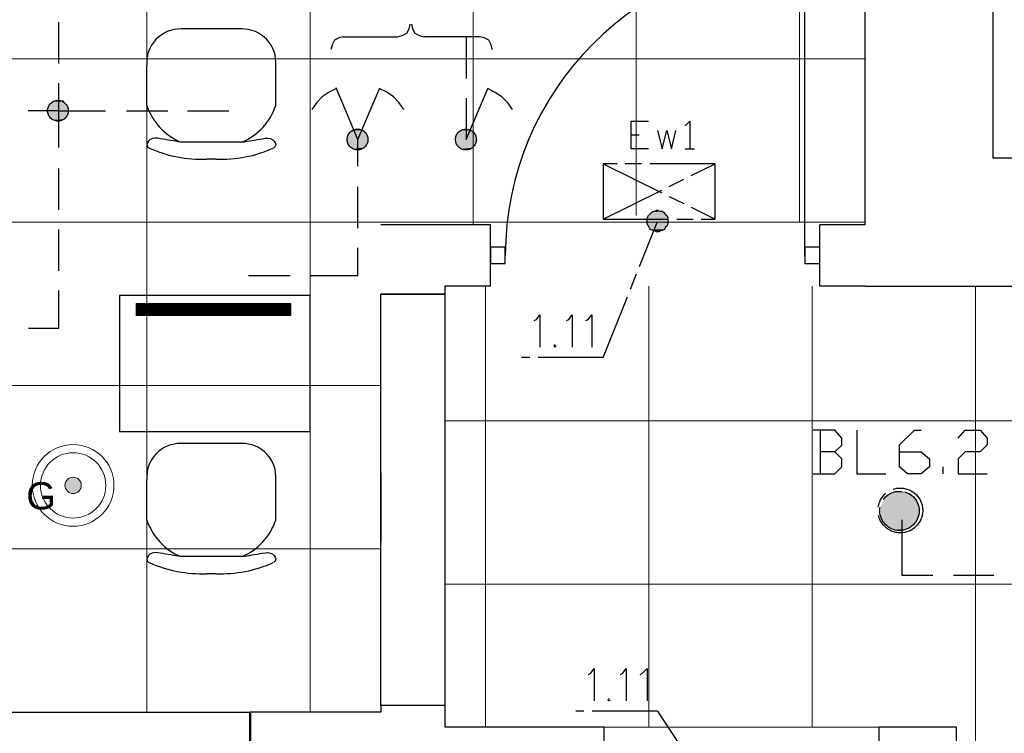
# Model space of a CAD drawing. Header units: millimetres. Extents: x 282377 to 1404227, y -783705 to 1038705.
# Tile 189 of 243: x 385041 to 385402, y 7832 to 8094. Entities that reach past the tile are written whole.
import ezdxf

# ---------------------------------------------------------------- set-up
doc = ezdxf.new("R2010")
doc.units = ezdxf.units.MM
doc.linetypes.add('ACAD_ISO08W100', pattern=[36, 24, -3, 6, -3])
doc.layers.add('!!ELEKTRYKA', color=7, linetype='Continuous')
doc.layers.add('PG_WYPOSAŻENIE', color=9, linetype='Continuous', lineweight=18)
doc.styles.get("Standard").update_dxf_attribs({"font": 'arial.ttf'})

# ---------------------------------------------------------------- blocks, each defined once
blk = doc.blocks.new('A$C6778e20a')
at = {"layer": 'PG_WYPOSAŻENIE', "lineweight": 20, "true_color": 0xa953a0}
h = blk.add_hatch(color=215, dxfattribs=at)
h.dxf.hatch_style = 1
edge = h.paths.add_edge_path()
edge.add_arc((-30, 30), 3, 0, 360)
at = {"layer": 'PG_WYPOSAŻENIE', "color": 217, "true_color": 0x93278f}
for radius in [15, 12, 3]:
    blk.add_circle((-30, 30), radius, dxfattribs=at)
at = {"layer": 'PG_WYPOSAŻENIE', "color": 217, "true_color": 0x93278f, "insert": (-47.23, 31.18), "char_height": 10, "width": 650.6795, "attachment_point": 1}
blk.add_mtext('G', dxfattribs=at)

msp = doc.modelspace()

# ---------------------------------------------------------------- linework, layer by layer
at = {"layer": '!!ELEKTRYKA', "color": 252, "lineweight": 15, "ltscale": 15}
for p, q in [((385087.2, 8991.12), (385087.2, 7840.12)), ((385267.04, 8022.5), (385267.04, 8802.14)), ((385207.13, 8019.12), (385207.13, 8798.76)), ((385327, 8020.34), (385327, 8799.98)), ((385147.2, 8398.12), (385147.2, 7840.12)), ((385351.2, 8080.12), (384578.7, 8080.12)), ((385351.2, 8020.12), (384578.7, 8020.12)), ((385211.7, 7996.62), (385211.7, 7834.62)), ((385271.7, 7996.62), (385271.7, 7834.62)), ((385331.7, 7996.62), (385331.7, 7834.62)), ((385391.7, 7996.62), (385391.7, 7216.62)), ((385173.2, 7993.62), (385173.2, 7842.62)), ((385196.7, 7993.62), (385196.7, 7842.62)), ((385173.2, 7960.12), (384578.7, 7960.12)), ((385196.7, 7947.12), (386345.7, 7947.12)), ((385173.2, 7900.12), (384578.7, 7900.12)), ((385196.7, 7887.12), (386345.7, 7887.12)), ((385125.2, 7840.12), (384595.7, 7840.12)), ((385255.2, 7834.62), (385356.2, 7834.62))]:
    msp.add_line(p, q, dxfattribs=at)
at = {"layer": '!!ELEKTRYKA', "color": 252}
for p, q in [((385351.2, 8019.12), (385351.2, 8831.62)), ((385398.2, 8043.62), (385398.2, 8743.12)), ((386132.2, 8043.62), (385398.2, 8043.62)), ((385213.45, 8019.12), (385173.2, 8019.12)), ((385213.45, 7996.62), (385213.45, 8019.12)), ((385351.2, 8019.12), (385334.45, 8019.12)), ((385334.45, 7996.62), (385334.45, 8019.12)), ((385213.45, 7999.87), (385213.45, 8015.87)), ((385334.45, 7999.87), (385334.45, 8015.87)), ((385218.95, 8010.87), (385213.45, 8010.87)), ((385213.45, 8010.87), (385213.45, 8004.87)), ((385218.95, 8004.87), (385218.95, 8010.87)), ((385334.45, 8010.87), (385328.95, 8010.87)), ((385328.95, 8010.87), (385328.95, 8004.87)), ((385334.45, 8004.87), (385334.45, 8010.87)), ((385213.45, 8004.87), (385218.95, 8004.87)), ((385328.95, 8004.87), (385334.45, 8004.87)), ((385196.7, 7996.62), (385196.7, 7993.62)), ((385213.45, 7996.62), (385196.7, 7996.62)), ((385351.2, 7996.62), (385334.45, 7996.62)), ((385351.2, 7996.62), (385439.2, 7996.62)), ((385147.2, 7993.22), (385077.2, 7993.22)), ((385077.2, 7993.22), (385077.2, 7943.22)), ((385147.2, 7943.22), (385147.2, 7993.22)), ((385196.7, 7993.62), (385173.2, 7993.62)), ((385077.2, 7943.22), (385147.2, 7943.22)), ((385173.2, 7928.05), (385173.2, 7902.55)), ((384595.7, 7840.12), (385125.2, 7840.12)), ((384595.7, 7840.12), (385125.2, 7840.12)), ((385173.2, 7840.12), (385125.2, 7840.12)), ((385125.2, 7840.12), (385125.2, 7795.12)), ((385125.2, 7840.12), (385125.2, 7828.12)), ((385173.2, 7842.62), (385173.2, 7840.12)), ((385196.7, 7842.62), (385173.2, 7842.62)), ((385196.7, 7842.62), (385196.7, 7834.62)), ((385255.2, 7834.62), (385196.7, 7834.62)), ((385255.2, 7834.62), (385255.2, 7819.62)), ((385384.7, 7834.62), (385356.2, 7834.62)), ((385356.2, 7834.62), (385356.2, 7819.62)), ((385384.7, 7203.12), (385384.7, 7834.62))]:
    msp.add_line(p, q, dxfattribs=at)
at = {"layer": '!!ELEKTRYKA', "color": 252, "extrusion": (0, 0, -1)}
msp.add_line((385328.95, 8007.87), (385328.95, 8117.87), dxfattribs=at)
at = {"layer": '!!ELEKTRYKA', "color": 251, "true_color": 0x636466}
for p, q in [((385122.29, 8091.08), (385099.81, 8091.08)), ((385087.25, 8062.94), (385087.25, 8077.65)), ((385134.62, 8062.94), (385134.62, 8077.65)), ((385122.18, 8049.51), (385099.69, 8049.51)), ((385112.62, 8043.22), (385109.25, 8043.22)), ((385122.29, 7938.85), (385099.81, 7938.85)), ((385087.25, 7910.71), (385087.25, 7925.41)), ((385134.62, 7910.71), (385134.62, 7925.41)), ((385122.18, 7897.27), (385099.69, 7897.27)), ((385112.62, 7890.98), (385109.25, 7890.98))]:
    msp.add_line(p, q, dxfattribs=at)
at = {"layer": '!!ELEKTRYKA', "color": 252, "ltscale": 100}
for p, q in [((385173.2, 7993.62), (385196.7, 7993.62)), ((385173.2, 7842.62), (385173.2, 7993.62)), ((385196.7, 7993.62), (385196.7, 7842.62)), ((385196.7, 7842.62), (385173.2, 7842.62))]:
    msp.add_line(p, q, dxfattribs=at)
at = {"layer": '!!ELEKTRYKA', "color": 252, "linetype": 'Continuous', "ltscale": 10}
for p, q in [((385083.46, 7990.25), (385083.49, 7990.28)), ((385083.46, 7989.8), (385083.94, 7990.28)), ((385083.46, 7989.35), (385084.39, 7990.28)), ((385083.46, 7988.9), (385084.84, 7990.28)), ((385083.46, 7988.45), (385085.29, 7990.28)), ((385083.46, 7988), (385085.74, 7990.28)), ((385083.46, 7987.55), (385086.19, 7990.28)), ((385083.46, 7987.11), (385086.64, 7990.28)), ((385083.46, 7986.66), (385087.08, 7990.28)), ((385083.46, 7986.21), (385087.53, 7990.28)), ((385083.48, 7985.78), (385087.98, 7990.28)), ((385083.93, 7985.78), (385088.43, 7990.28)), ((385084.38, 7985.78), (385088.88, 7990.28)), ((385084.83, 7985.78), (385089.33, 7990.28)), ((385085.28, 7985.78), (385089.78, 7990.28)), ((385085.73, 7985.78), (385090.23, 7990.28)), ((385086.18, 7985.78), (385090.68, 7990.28)), ((385086.63, 7985.78), (385091.13, 7990.28)), ((385087.08, 7985.78), (385091.57, 7990.28)), ((385087.52, 7985.78), (385092.02, 7990.28)), ((385087.97, 7985.78), (385092.47, 7990.28)), ((385088.42, 7985.78), (385092.92, 7990.28)), ((385088.87, 7985.78), (385093.37, 7990.28)), ((385089.32, 7985.78), (385093.82, 7990.28)), ((385089.77, 7985.78), (385094.27, 7990.28)), ((385090.22, 7985.78), (385094.72, 7990.28)), ((385090.67, 7985.78), (385095.17, 7990.28)), ((385091.12, 7985.78), (385095.62, 7990.28)), ((385091.57, 7985.78), (385096.06, 7990.28)), ((385092.01, 7985.78), (385096.51, 7990.28)), ((385092.46, 7985.78), (385096.96, 7990.28)), ((385092.91, 7985.78), (385097.41, 7990.28)), ((385093.36, 7985.78), (385097.86, 7990.28)), ((385093.81, 7985.78), (385098.31, 7990.28)), ((385094.26, 7985.78), (385098.76, 7990.28)), ((385094.71, 7985.78), (385099.21, 7990.28)), ((385095.16, 7985.78), (385099.66, 7990.28)), ((385095.61, 7985.78), (385100.11, 7990.28)), ((385096.06, 7985.78), (385100.55, 7990.28)), ((385096.5, 7985.78), (385101, 7990.28)), ((385096.95, 7985.78), (385101.45, 7990.28)), ((385097.4, 7985.78), (385101.9, 7990.28)), ((385097.85, 7985.78), (385102.35, 7990.28)), ((385098.3, 7985.78), (385102.8, 7990.28)), ((385098.75, 7985.78), (385103.25, 7990.28)), ((385099.2, 7985.78), (385103.7, 7990.28)), ((385099.65, 7985.78), (385104.15, 7990.28)), ((385100.1, 7985.78), (385104.6, 7990.28)), ((385100.55, 7985.78), (385105.04, 7990.28)), ((385100.99, 7985.78), (385105.49, 7990.28)), ((385101.44, 7985.78), (385105.94, 7990.28)), ((385101.89, 7985.78), (385106.39, 7990.28)), ((385102.34, 7985.78), (385106.84, 7990.28)), ((385102.79, 7985.78), (385107.29, 7990.28)), ((385103.24, 7985.78), (385107.74, 7990.28)), ((385103.69, 7985.78), (385108.19, 7990.28)), ((385104.14, 7985.78), (385108.64, 7990.28)), ((385104.59, 7985.78), (385109.09, 7990.28)), ((385105.04, 7985.78), (385109.53, 7990.28)), ((385105.48, 7985.78), (385109.98, 7990.28)), ((385105.93, 7985.78), (385110.43, 7990.28)), ((385106.38, 7985.78), (385110.88, 7990.28)), ((385106.83, 7985.78), (385111.33, 7990.28)), ((385107.28, 7985.78), (385111.78, 7990.28)), ((385107.73, 7985.78), (385112.23, 7990.28)), ((385108.18, 7985.78), (385112.68, 7990.28)), ((385108.63, 7985.78), (385113.13, 7990.28)), ((385109.08, 7985.78), (385113.58, 7990.28)), ((385109.53, 7985.78), (385114.02, 7990.28)), ((385109.97, 7985.78), (385114.47, 7990.28)), ((385110.42, 7985.78), (385114.92, 7990.28)), ((385110.87, 7985.78), (385115.37, 7990.28)), ((385111.32, 7985.78), (385115.82, 7990.28)), ((385111.77, 7985.78), (385116.27, 7990.28)), ((385112.22, 7985.78), (385116.72, 7990.28)), ((385112.67, 7985.78), (385117.17, 7990.28)), ((385113.12, 7985.78), (385117.62, 7990.28)), ((385113.57, 7985.78), (385118.07, 7990.28)), ((385114.02, 7985.78), (385118.52, 7990.28)), ((385114.46, 7985.78), (385118.96, 7990.28)), ((385114.91, 7985.78), (385119.41, 7990.28)), ((385115.36, 7985.78), (385119.86, 7990.28)), ((385115.81, 7985.78), (385120.31, 7990.28)), ((385116.26, 7985.78), (385120.76, 7990.28)), ((385116.71, 7985.78), (385121.21, 7990.28)), ((385117.16, 7985.78), (385121.66, 7990.28)), ((385117.61, 7985.78), (385122.11, 7990.28)), ((385118.06, 7985.78), (385122.56, 7990.28)), ((385118.51, 7985.78), (385123.01, 7990.28)), ((385118.95, 7985.78), (385123.45, 7990.28)), ((385119.4, 7985.78), (385123.9, 7990.28)), ((385119.85, 7985.78), (385124.35, 7990.28)), ((385120.3, 7985.78), (385124.8, 7990.28)), ((385120.75, 7985.78), (385125.25, 7990.28)), ((385121.2, 7985.78), (385125.7, 7990.28)), ((385121.65, 7985.78), (385126.15, 7990.28)), ((385122.1, 7985.78), (385126.6, 7990.28)), ((385122.55, 7985.78), (385127.05, 7990.28)), ((385123, 7985.78), (385127.5, 7990.28)), ((385123.45, 7985.78), (385127.94, 7990.28)), ((385123.89, 7985.78), (385128.39, 7990.28)), ((385124.34, 7985.78), (385128.84, 7990.28)), ((385124.79, 7985.78), (385129.29, 7990.28)), ((385125.24, 7985.78), (385129.74, 7990.28)), ((385125.69, 7985.78), (385130.19, 7990.28)), ((385126.14, 7985.78), (385130.64, 7990.28)), ((385126.59, 7985.78), (385131.09, 7990.28)), ((385127.04, 7985.78), (385131.54, 7990.28)), ((385127.49, 7985.78), (385131.99, 7990.28)), ((385127.94, 7985.78), (385132.43, 7990.28)), ((385128.38, 7985.78), (385132.88, 7990.28)), ((385128.83, 7985.78), (385133.33, 7990.28)), ((385129.28, 7985.78), (385133.78, 7990.28)), ((385129.73, 7985.78), (385134.23, 7990.28)), ((385130.18, 7985.78), (385134.68, 7990.28)), ((385130.63, 7985.78), (385135.13, 7990.28)), ((385131.08, 7985.78), (385135.58, 7990.28)), ((385131.53, 7985.78), (385136.03, 7990.28)), ((385131.98, 7985.78), (385136.48, 7990.28)), ((385132.43, 7985.78), (385136.92, 7990.28)), ((385132.87, 7985.78), (385137.37, 7990.28)), ((385133.32, 7985.78), (385137.82, 7990.28)), ((385133.77, 7985.78), (385138.27, 7990.28)), ((385134.22, 7985.78), (385138.72, 7990.28)), ((385134.67, 7985.78), (385139.17, 7990.28)), ((385135.12, 7985.78), (385139.62, 7990.28)), ((385135.57, 7985.78), (385139.99, 7990.21)), ((385136.02, 7985.78), (385139.99, 7989.76)), ((385136.47, 7985.78), (385139.99, 7989.31)), ((385136.92, 7985.78), (385139.99, 7988.86)), ((385137.36, 7985.78), (385139.99, 7988.41)), ((385137.81, 7985.78), (385139.99, 7987.96)), ((385138.26, 7985.78), (385139.99, 7987.51)), ((385138.71, 7985.78), (385139.99, 7987.07)), ((385139.16, 7985.78), (385139.99, 7986.62)), ((385139.61, 7985.78), (385139.99, 7986.17))]:
    msp.add_line(p, q, dxfattribs=at)
at = {"layer": '!!ELEKTRYKA', "color": 252, "ltscale": 10}
for p, q in [((385083.46, 7990.28), (385139.99, 7990.28)), ((385083.46, 7985.78), (385083.46, 7990.28)), ((385139.99, 7990.28), (385139.99, 7985.78)), ((385139.99, 7985.78), (385083.46, 7985.78))]:
    msp.add_line(p, q, dxfattribs=at)
at = {"layer": '!!ELEKTRYKA', "color": 252, "lineweight": 50}
msp.add_line((385125.2, 7840.12), (385125.2, 7828.12), dxfattribs=at)
at = {"layer": '!!ELEKTRYKA', "color": 5, "linetype": 'ACAD_ISO08W100', "lineweight": -3}
for points in [[(385054.76, 8093.62), (385054.76, 8078.38)], [(385179.37, 8088.21), (385181.09, 8088.64), (385182.73, 8089.49), (385183.59, 8091.14), (385184.02, 8092.85)], [(385184.45, 8092.85), (385184.45, 8092.85), (385184.45, 8092.85), (385184.88, 8091.14), (385185.73, 8089.49), (385187.45, 8088.64), (385189.09, 8088.21)], [(385159.51, 8088.21), (385157.8, 8087.78), (385156.16, 8086.92), (385155.3, 8085.28), (385154.87, 8083.56)], [(385159.51, 8088.21), (385179.37, 8088.21)], [(385209.45, 8088.21), (385189.09, 8088.21)], [(385204.57, 8088.12), (385204.57, 8072.88)], [(385214.13, 8083.56), (385213.7, 8085.28), (385212.84, 8086.92), (385211.13, 8087.78), (385209.41, 8088.21)], [(385054.76, 8071.18), (385054.76, 8061.03), (385072.1, 8061.03)], [(385156.73, 8069.07), (385154.19, 8067.8), (385151.65, 8066.11), (385149.54, 8063.99), (385147.84, 8061.45)], [(385164.78, 8050.44), (385156.75, 8069.49)], [(385164.82, 8040.7), (385164.82, 8050.44), (385172.84, 8069.49)], [(385181.69, 8061.45), (385180, 8063.99), (385177.89, 8066.11), (385175.36, 8067.8), (385172.82, 8069.07)], [(385204.57, 8065.68), (385204.57, 8050.45), (385212.63, 8069.49)], [(385221.54, 8061.44), (385219.86, 8063.99), (385217.69, 8066.1), (385215.16, 8067.79), (385212.64, 8069.06)], [(385054.75, 8061.03), (385043.69, 8061.03)], [(385054.76, 8061.03), (385054.76, 8047.47)], [(385079.74, 8061.02), (385094.98, 8061.02)], [(385102.15, 8061.02), (385117.39, 8061.02)], [(385054.76, 8039.86), (385054.76, 8024.62)], [(385164.82, 8017.84), (385164.82, 8033.08)], [(385054.76, 8017.42), (385054.76, 8002.18)], [(385147.43, 8000.49), (385164.77, 8000.49), (385164.77, 8010.64)], [(385124.63, 8000.48), (385139.87, 8000.48)], [(385054.74, 7994.99), (385054.74, 7981.02), (385043.72, 7981.02)], [(385340.07, 7935.71), (385342.63, 7938.25), (385342.63, 7940.8), (385340.07, 7943.76), (385332.02, 7943.76)], [(385334.57, 7943.76), (385334.57, 7927.67)], [(385348.1, 7943.76), (385348.1, 7927.67), (385358.7, 7927.67)], [(385363.76, 7935.71), (385371.79, 7935.71), (385374.76, 7933.17), (385374.76, 7930.21), (385371.79, 7927.67), (385366.74, 7927.67), (385363.76, 7930.21), (385363.76, 7938.26), (385369.3, 7943.76), (385371.79, 7943.76)], [(385385.36, 7940.79), (385387.91, 7943.76), (385393.44, 7943.76), (385395.92, 7940.79), (385395.92, 7938.26), (385393.44, 7935.72), (385387.91, 7935.72), (385385.36, 7933.17), (385385.36, 7927.67), (385395.92, 7927.67)], [(385332.02, 7927.67), (385340.07, 7927.67), (385342.63, 7930.21), (385342.63, 7933.17), (385340.07, 7935.71), (385334.59, 7935.71)], [(385379.84, 7927.67), (385379.84, 7930.21)], [(385364.59, 7910.74), (385364.59, 7890.42), (385376, 7890.42)], [(385383.64, 7890.42), (385398.48, 7890.42)]]:
    msp.add_lwpolyline(points, dxfattribs=at)
at = {"layer": '!!ELEKTRYKA', "color": 1, "linetype": 'ACAD_ISO08W100', "lineweight": -3}
for points in [[(385271.5, 8047.05), (385265.15, 8047.05), (385265.15, 8057.21), (385271.5, 8057.21)], [(385285.03, 8055.52), (385286.7, 8057.21), (385286.7, 8047.05)], [(385274.88, 8053.82), (385276.56, 8047.05), (385278.3, 8053.82), (385279.97, 8047.05), (385281.65, 8053.82)], [(385265.15, 8052.13), (385268.08, 8052.13)], [(385285.03, 8047.05), (385288.44, 8047.05)], [(385254.94, 8021.23), (385296.01, 8021.23), (385296.01, 8041.55), (385254.94, 8041.55), (385254.94, 8021.23), (385296.01, 8041.55)], [(385254.94, 8041.55), (385296.01, 8021.23)], [(385254.94, 7970.43), (385274.84, 8020.39)], [(385229.55, 7983.98), (385230.39, 7984.4), (385231.65, 7986.1), (385231.65, 7974.24)], [(385241.42, 7983.97), (385242.25, 7984.4), (385243.51, 7986.09), (385243.51, 7974.24)], [(385248.59, 7983.98), (385249.43, 7984.4), (385250.69, 7986.1), (385250.69, 7974.24)], [(385237.21, 7975.08), (385236.79, 7974.66), (385237.21, 7974.23), (385237.63, 7974.66)], [(385254.96, 7970.43), (385224.92, 7970.43)], [(385249.49, 7854.01), (385250.33, 7854.43), (385251.59, 7856.12), (385251.59, 7844.27)], [(385261.29, 7854.01), (385262.13, 7854.44), (385263.38, 7856.13), (385263.38, 7844.27)], [(385268.53, 7854), (385269.37, 7854.43), (385271.05, 7856.12), (385271.05, 7844.27)], [(385257.08, 7845.12), (385256.67, 7844.69), (385257.08, 7844.27), (385257.5, 7844.69)], [(385274.85, 7840.46), (385244.8, 7840.46)], [(385274.88, 7840.46), (385294.75, 7810.4)]]:
    msp.add_lwpolyline(points, dxfattribs=at)
msp.add_lwpolyline([(385277.43, 8017.41), (385276.6, 8016.99), (385276.18, 8016.99), (385275.34, 8016.57), (385274.51, 8016.57), (385273.6, 8016.99), (385273.18, 8016.99), (385272.34, 8017.41), (385271.92, 8017.84), (385271.51, 8018.68), (385271.09, 8019.53), (385271.09, 8019.96), (385271.09, 8020.8), (385271.09, 8021.64), (385271.51, 8022.5), (385271.92, 8022.91), (385272.34, 8023.34), (385272.76, 8023.77), (385273.6, 8024.19), (385274.51, 8024.19), (385274.92, 8024.61), (385275.76, 8024.19), (385276.6, 8024.19), (385277.02, 8023.77), (385277.85, 8022.91), (385278.27, 8022.5), (385278.69, 8021.64), (385278.69, 8020.8), (385278.69, 8020.38), (385278.69, 8019.53), (385278.27, 8018.68), (385277.85, 8018.26)], close=True, dxfattribs=at)
at = {"layer": '!!ELEKTRYKA', "color": 5, "linetype": 'ACAD_ISO08W100', "lineweight": -3}
for centre, radius in [((385054.59, 8061.04), 3.82), ((385054.59, 8061.04), 3.82), ((385164.65, 8050.46), 3.82), ((385164.65, 8050.46), 3.82), ((385204.46, 8050.45), 3.82), ((385204.46, 8050.45), 3.82), ((385364.08, 7914.22), 8.22), ((385363.77, 7914.09), 7.21)]:
    msp.add_circle(centre, radius, dxfattribs=at)
at = {"layer": '!!ELEKTRYKA', "color": 252}
msp.add_arc((385328.95, 8007.87), 110, 90, 180, dxfattribs=at)
at = {"layer": '!!ELEKTRYKA', "color": 251, "true_color": 0x636466}
for centre, radius, start, end in [((385099.62, 8078.67), 12.41, 89.1253, 184.7213), ((385122.25, 8078.67), 12.41, 355.2787, 90.8747), ((385108.29, 8069.95), 22.17, 198.4268, 247.1974), ((385113.58, 8069.95), 22.17, 292.8026, 341.5732), ((385107.5, 8090.53), 47.34, 245.8854, 272.1217), ((385114.37, 8090.53), 47.34, 267.8783, 294.1146), ((385099.62, 7926.44), 12.41, 89.1253, 184.7213), ((385122.25, 7926.44), 12.41, 355.2787, 90.8747), ((385108.29, 7917.71), 22.17, 198.4268, 247.1974), ((385113.58, 7917.71), 22.17, 292.8026, 341.5732), ((385107.5, 7938.29), 47.34, 245.8854, 272.1217), ((385114.37, 7938.29), 47.34, 267.8783, 294.1146)]:
    msp.add_arc(centre, radius, start, end, dxfattribs=at)
for points in [[(385099.69, 8049.51), (385092.18, 8050.76), (385088.37, 8050.35), (385087.33, 8048.1), (385088.15, 8047.32)], [(385122.18, 8049.51), (385129.69, 8050.76), (385133.5, 8050.35), (385134.54, 8048.1), (385133.72, 8047.32)], [(385099.69, 7897.27), (385092.18, 7898.52), (385088.37, 7898.11), (385087.33, 7895.86), (385088.15, 7895.08)], [(385122.18, 7897.27), (385129.69, 7898.52), (385133.5, 7898.11), (385134.54, 7895.86), (385133.72, 7895.08)]]:
    msp.add_spline(points, degree=3, dxfattribs=at)
at = {"layer": '!!ELEKTRYKA', "color": 5, "linetype": 'ACAD_ISO08W100', "lineweight": -3}
for points in [[(385057.26, 8063.99), (385051.79, 8063.14), (385058.12, 8063.14)], [(385057.26, 8063.99), (385052.22, 8063.99), (385051.79, 8063.14)], [(385056.9, 8064.41), (385052.2, 8063.99), (385057.25, 8063.99)], [(385056.9, 8064.41), (385052.63, 8064.41), (385052.2, 8063.99)], [(385056.46, 8064.84), (385052.62, 8064.41), (385056.88, 8064.41)], [(385056.46, 8064.84), (385053.47, 8064.84), (385052.62, 8064.41)], [(385058.07, 8062.72), (385050.89, 8061.88), (385058.5, 8061.88)], [(385058.07, 8062.72), (385051.32, 8062.72), (385050.89, 8061.88)], [(385058.5, 8061.88), (385050.89, 8061.45), (385058.5, 8061.45)], [(385058.5, 8061.88), (385050.89, 8061.88), (385050.89, 8061.45)], [(385058.5, 8061.45), (385050.89, 8060.61), (385058.5, 8060.61)], [(385058.5, 8061.45), (385050.89, 8061.45), (385050.89, 8060.61)], [(385058.5, 8060.61), (385050.89, 8059.76), (385058.5, 8059.76)], [(385058.5, 8060.61), (385050.89, 8060.61), (385050.89, 8059.76)], [(385058.13, 8063.14), (385051.38, 8062.72), (385058.13, 8062.72)], [(385058.13, 8063.14), (385051.8, 8063.14), (385051.38, 8062.72)], [(385058.5, 8059.76), (385050.89, 8059.76), (385051.32, 8059.34)], [(385058.56, 8059.75), (385051.38, 8059.33), (385058.13, 8059.33)], [(385058.13, 8059.33), (385051.38, 8059.33), (385051.8, 8058.48)], [(385058.12, 8059.33), (385051.79, 8058.48), (385057.69, 8058.48)], [(385057.69, 8058.48), (385051.79, 8058.48), (385052.22, 8058.06)], [(385057.68, 8058.48), (385052.2, 8058.06), (385057.25, 8058.06)], [(385057.25, 8058.06), (385052.2, 8058.06), (385053.06, 8057.64)], [(385057.3, 8058.06), (385053.03, 8057.64), (385056.44, 8057.64)], [(385056.44, 8057.64), (385053.03, 8057.64), (385053.88, 8057.21)], [(385056.42, 8057.64), (385053.86, 8057.22), (385055.99, 8057.22)], [(385167.35, 8053.4), (385161.44, 8052.98), (385167.78, 8052.98)], [(385167.35, 8053.4), (385162.28, 8053.4), (385161.44, 8052.98)], [(385167.78, 8052.98), (385161.44, 8052.13), (385168.2, 8052.13)], [(385167.78, 8052.98), (385161.44, 8052.98), (385161.44, 8052.13)], [(385166.91, 8053.82), (385162.27, 8053.4), (385167.34, 8053.4)], [(385166.91, 8053.82), (385162.69, 8053.82), (385162.27, 8053.4)], [(385166.06, 8054.25), (385162.68, 8053.83), (385166.91, 8053.83)], [(385166.06, 8054.25), (385163.53, 8054.25), (385162.68, 8053.83)], [(385207.99, 8052.99), (385201.19, 8052.14), (385208.41, 8052.14)], [(385207.99, 8052.99), (385201.61, 8052.99), (385201.19, 8052.14)], [(385207.49, 8053.41), (385201.6, 8052.99), (385207.98, 8052.99)], [(385207.49, 8053.41), (385202.02, 8053.41), (385201.6, 8052.99)], [(385206.71, 8053.82), (385202.08, 8053.4), (385207.56, 8053.4)], [(385206.71, 8053.82), (385202.5, 8053.82), (385202.08, 8053.4)], [(385206.29, 8054.25), (385202.5, 8053.82), (385206.71, 8053.82)], [(385206.29, 8054.25), (385203.34, 8054.25), (385202.5, 8053.82)], [(385168.14, 8052.14), (385160.96, 8051.29), (385168.56, 8051.29)], [(385168.14, 8052.14), (385161.38, 8052.14), (385160.96, 8051.29)], [(385168.56, 8051.29), (385160.96, 8050.87), (385168.56, 8050.87)], [(385168.56, 8051.29), (385160.96, 8051.29), (385160.96, 8050.87)], [(385168.56, 8050.87), (385160.96, 8050.02), (385168.56, 8050.02)], [(385168.56, 8050.87), (385160.96, 8050.87), (385160.96, 8050.02)], [(385168.56, 8050.02), (385160.96, 8049.18), (385168.56, 8049.18)], [(385168.56, 8050.02), (385160.96, 8050.02), (385160.96, 8049.18)], [(385168.56, 8049.18), (385160.96, 8049.18), (385161.38, 8048.75)], [(385168.62, 8049.17), (385161.44, 8048.75), (385168.2, 8048.75)], [(385208.42, 8052.14), (385200.77, 8051.29), (385208.42, 8051.29)], [(385208.42, 8052.14), (385201.19, 8052.14), (385200.77, 8051.29)], [(385208.42, 8051.29), (385200.77, 8050.87), (385208.84, 8050.87)], [(385208.42, 8051.29), (385200.77, 8051.29), (385200.77, 8050.87)], [(385208.84, 8050.87), (385200.77, 8050.02), (385208.84, 8050.02)], [(385208.84, 8050.87), (385200.77, 8050.87), (385200.77, 8050.02)], [(385208.84, 8050.02), (385200.77, 8050.02), (385201.19, 8049.17)], [(385208.83, 8050.02), (385201.19, 8049.18), (385208.41, 8049.18)], [(385208.41, 8049.18), (385201.19, 8048.75), (385207.99, 8048.75)], [(385208.41, 8049.18), (385201.19, 8049.18), (385201.19, 8048.75)], [(385168.2, 8048.75), (385161.44, 8048.75), (385161.86, 8047.89)], [(385168.19, 8048.74), (385161.85, 8047.89), (385167.77, 8047.89)], [(385167.77, 8047.89), (385161.85, 8047.89), (385162.28, 8047.47)], [(385167.76, 8047.9), (385162.27, 8047.47), (385167.34, 8047.47)], [(385167.34, 8047.47), (385162.27, 8047.47), (385163.11, 8047.05)], [(385167.32, 8047.48), (385163.09, 8047.06), (385166.47, 8047.06)], [(385166.47, 8047.06), (385163.09, 8047.06), (385163.52, 8046.63)], [(385166.47, 8047.06), (385163.51, 8046.63), (385166.04, 8046.63)], [(385207.99, 8048.75), (385201.19, 8048.75), (385201.61, 8047.91)], [(385207.98, 8048.75), (385201.6, 8047.91), (385207.49, 8047.91)], [(385207.49, 8047.91), (385201.6, 8047.91), (385202.44, 8047.48)], [(385207.55, 8047.9), (385202.5, 8047.47), (385207.13, 8047.47)], [(385207.13, 8047.47), (385202.5, 8047.47), (385202.92, 8047.05)], [(385207.12, 8047.47), (385202.91, 8047.05), (385206.7, 8047.05)], [(385206.7, 8047.05), (385202.91, 8047.05), (385203.75, 8046.63)], [(385206.69, 8047.05), (385203.74, 8046.63), (385205.84, 8046.63)], [(385358.66, 7919.2), (385369.66, 7918.36), (385358.24, 7918.36)], [(385359.14, 7919.62), (385369.31, 7919.2), (385358.72, 7919.2)], [(385358.72, 7919.2), (385369.31, 7919.2), (385369.73, 7918.35)], [(385359.97, 7920.05), (385368.48, 7919.63), (385359.14, 7919.63)], [(385359.14, 7919.63), (385368.48, 7919.63), (385369.31, 7919.2)], [(385360.38, 7920.47), (385367.99, 7920.05), (385359.97, 7920.05)], [(385359.97, 7920.05), (385367.99, 7920.05), (385368.41, 7919.63)], [(385360.38, 7920.48), (385367.58, 7920.48), (385367.99, 7920.05)], [(385361.62, 7920.9), (385366.74, 7920.48), (385361.21, 7920.48)], [(385361.62, 7920.9), (385366.26, 7920.9), (385366.67, 7920.47)], [(385362.93, 7921.32), (385365.49, 7920.9), (385362.52, 7920.9)], [(385362.93, 7921.31), (385364.59, 7921.31), (385365.49, 7920.89)], [(385357.41, 7916.66), (385370.98, 7916.24), (385357, 7916.24)], [(385357, 7916.24), (385370.98, 7915.39), (385357, 7915.39)], [(385357, 7916.24), (385370.98, 7916.24), (385370.98, 7915.39)], [(385357, 7915.39), (385370.98, 7914.97), (385357, 7914.97)], [(385357, 7915.39), (385370.98, 7915.39), (385370.98, 7914.97)], [(385357.83, 7917.94), (385370.15, 7917.51), (385357.41, 7917.51)], [(385357.41, 7917.51), (385370.56, 7916.66), (385357.41, 7916.66)], [(385357.41, 7917.51), (385370.15, 7917.51), (385370.56, 7916.66)], [(385357.41, 7916.66), (385370.56, 7916.66), (385370.98, 7916.24)], [(385358.24, 7918.36), (385370.08, 7917.93), (385357.83, 7917.93)], [(385357.83, 7917.93), (385370.08, 7917.93), (385370.08, 7917.51)], [(385358.24, 7918.36), (385369.66, 7918.36), (385370.08, 7917.94)], [(385357, 7914.97), (385370.98, 7914.12), (385357, 7914.12)], [(385357, 7914.97), (385370.98, 7914.97), (385370.98, 7914.12)], [(385357, 7914.12), (385370.98, 7913.27), (385357, 7913.27)], [(385357, 7914.12), (385370.98, 7914.12), (385370.98, 7913.27)], [(385357, 7913.27), (385370.98, 7912.85), (385357, 7912.85)], [(385357, 7913.27), (385370.98, 7913.27), (385370.98, 7912.85)], [(385357, 7912.85), (385370.98, 7912.01), (385357, 7912.01)], [(385357, 7912.85), (385370.98, 7912.85), (385370.98, 7912.01)], [(385357, 7912.01), (385370.56, 7911.58), (385357.41, 7911.58)], [(385357, 7912.01), (385370.98, 7912.01), (385370.56, 7911.58)], [(385357.41, 7911.58), (385370.15, 7910.74), (385357.41, 7910.74)], [(385357.41, 7911.58), (385370.56, 7911.58), (385370.15, 7910.74)], [(385357.41, 7910.74), (385370.15, 7910.32), (385357.83, 7910.32)], [(385357.41, 7910.74), (385370.15, 7910.74), (385370.15, 7910.32)], [(385357.83, 7910.31), (385369.66, 7909.89), (385358.24, 7909.89)], [(385357.83, 7910.31), (385370.08, 7910.31), (385369.66, 7909.89)], [(385358.24, 7909.89), (385369.24, 7909.04), (385358.66, 7909.04)], [(385358.24, 7909.89), (385369.66, 7909.89), (385369.24, 7909.04)], [(385358.72, 7909.04), (385368.48, 7908.61), (385359.14, 7908.61)], [(385358.72, 7909.04), (385369.31, 7909.04), (385368.48, 7908.61)], [(385359.14, 7908.62), (385368, 7908.19), (385359.97, 7908.19)], [(385359.14, 7908.62), (385368.48, 7908.62), (385368, 7908.19)], [(385359.97, 7908.2), (385367.58, 7907.77), (385360.38, 7907.77)], [(385359.97, 7908.2), (385367.99, 7908.2), (385367.58, 7907.77)], [(385361.21, 7907.77), (385366.26, 7907.35), (385361.62, 7907.35)], [(385361.21, 7907.77), (385366.74, 7907.77), (385366.26, 7907.35)], [(385362.52, 7907.34), (385364.66, 7906.92), (385362.93, 7906.92)], [(385362.52, 7907.34), (385365.49, 7907.34), (385364.66, 7906.92)]]:
    msp.add_solid(points, dxfattribs=at)
at = {"layer": '!!ELEKTRYKA', "color": 1, "linetype": 'ACAD_ISO08W100', "lineweight": -3}
for points in [[(385277.01, 8023.77), (385271.92, 8022.92), (385277.84, 8022.92)], [(385277.01, 8023.77), (385272.33, 8023.77), (385271.92, 8022.92)], [(385276.58, 8024.19), (385272.33, 8023.77), (385277, 8023.77)], [(385276.58, 8024.19), (385273.17, 8024.19), (385272.33, 8023.77)], [(385275.25, 8024.62), (385273.57, 8024.19), (385275.66, 8024.19)], [(385275.25, 8024.62), (385274.41, 8024.62), (385273.57, 8024.19)], [(385278.27, 8022.5), (385271.09, 8021.64), (385278.27, 8021.64)], [(385278.27, 8022.5), (385271.51, 8022.5), (385271.09, 8021.64)], [(385278.27, 8021.64), (385271.09, 8021.23), (385278.69, 8021.23)], [(385278.27, 8021.64), (385271.09, 8021.64), (385271.09, 8021.23)], [(385278.69, 8021.23), (385271.09, 8020.38), (385278.69, 8020.38)], [(385278.69, 8021.23), (385271.09, 8021.23), (385271.09, 8020.38)], [(385278.69, 8020.38), (385271.09, 8019.53), (385278.69, 8019.53)], [(385278.69, 8020.38), (385271.09, 8020.38), (385271.09, 8019.53)], [(385277.85, 8022.92), (385271.5, 8022.5), (385278.27, 8022.5)], [(385277.85, 8022.92), (385271.92, 8022.92), (385271.5, 8022.5)], [(385278.69, 8019.53), (385271.09, 8019.11), (385278.27, 8019.11)], [(385278.69, 8019.53), (385271.09, 8019.53), (385271.09, 8019.11)], [(385278.27, 8019.11), (385271.09, 8019.11), (385271.51, 8018.26)], [(385278.27, 8019.11), (385271.5, 8018.26), (385277.85, 8018.26)], [(385277.85, 8018.26), (385271.5, 8018.26), (385271.92, 8017.84)], [(385277.84, 8018.27), (385271.92, 8017.84), (385277.42, 8017.84)], [(385277.42, 8017.84), (385271.92, 8017.84), (385272.75, 8017.42)], [(385277.42, 8017.84), (385272.74, 8017.42), (385277, 8017.42)], [(385277, 8017.42), (385272.74, 8017.42), (385273.16, 8016.99)], [(385276.99, 8017.42), (385273.16, 8016.99), (385276.16, 8016.99)], [(385276.16, 8016.99), (385273.16, 8016.99), (385273.99, 8016.58)], [(385276.15, 8016.99), (385274.05, 8016.57), (385275.73, 8016.57)]]:
    msp.add_solid(points, dxfattribs=at)

# ---------------------------------------------------------------- block references
at = {"layer": '!!ELEKTRYKA'}
msp.add_blockref('A$C6778e20a', (385090.17, 7893.41), dxfattribs=at)

doc.saveas('drawing.dxf')
